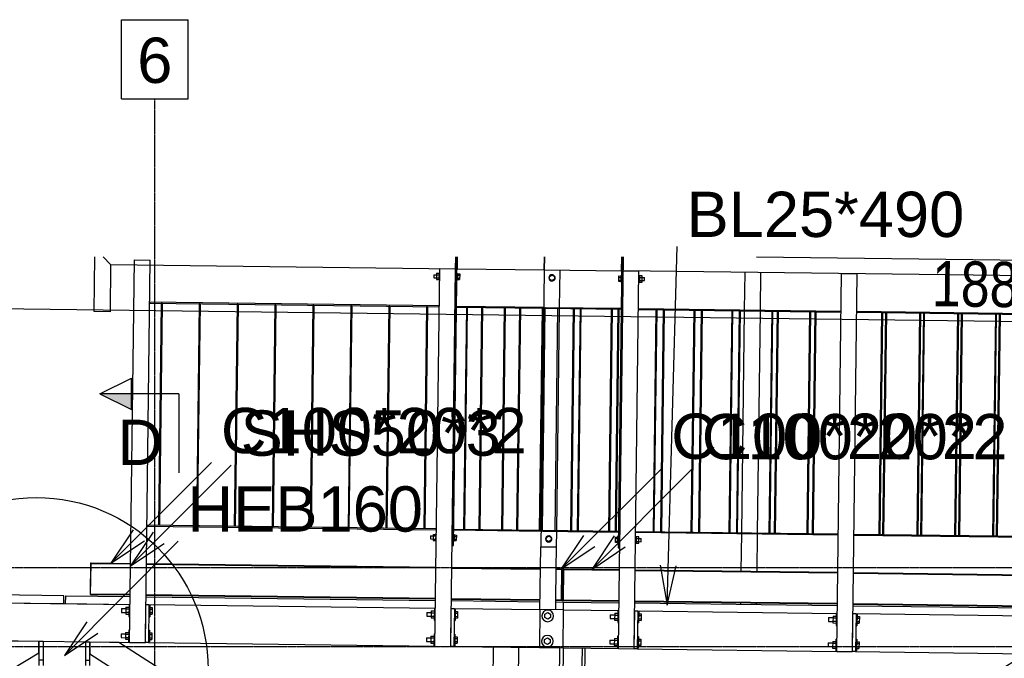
# Model space of a CAD drawing. Header units: millimetres. Extents: x -32861 to 254386, y 0 to 15445.
# Tile 16 of 67: x 115890 to 119007, y 9838 to 11858. Entities that reach past the tile are written whole.
import ezdxf

# ---------------------------------------------------------------- set-up
doc = ezdxf.new("R2010")
doc.units = ezdxf.units.MM
doc.linetypes.add('DXK_LINE_DOT3', pattern=[5.9187, 2.979, -0.9799, 0.9799, -0.9799])
doc.styles.add('Arial', font='ARIAL.TTF', dxfattribs={"height": 0.2})
doc.styles.add('Arial Narrow', font='ARIALN.TTF', dxfattribs={"height": 0.2})

# ---------------------------------------------------------------- blocks, each defined once
blk = doc.blocks.new('Part-19632 - 19489')
at = {"color": 7}
for p, q in [((116034.8, 10035.9), (116034.5, 10010.9)), ((116034.8, 10035.9), (116239.8, 10033.3)), ((116034.5, 10010.9), (116239.5, 10008.3)), ((116289.8, 10032.7), (117206.4, 10021)), ((116299.5, 10007.6), (117206.1, 9996)), ((117256.4, 10020.4), (117537.2, 10016.8)), ((117587.2, 10016.2), (117611.7, 10015.9)), ((117266.1, 9995.3), (117536.9, 9991.8))]:
    blk.add_line(p, q, dxfattribs=at)
blk = doc.blocks.new('Part-101355 - 19489')
at = {"color": 7}
for p, q in [((117849, 10944.5), (118490, 10936.3)), ((117849, 10941.5), (118489.9, 10933.3))]:
    blk.add_line(p, q, dxfattribs=at)
blk = doc.blocks.new('Part-104739 - 19489')
at = {"color": 7}
for p, q in [((117178.4, 10950), (117169.5, 10248)), ((117181.4, 10949.9), (117172.5, 10248)), ((117181.4, 10949.9), (117178.4, 10950)), ((117172.5, 10248), (117169.5, 10248))]:
    blk.add_line(p, q, dxfattribs=at)
blk = doc.blocks.new('Part-21036 - 19489')
at = {"color": 7}
for p, q in [((115857.3, 9892.2), (115695.5, 9794)), ((115950.6, 9891), (115857.3, 9892.2)), ((115950.8, 9855.3), (115950.6, 9891)), ((115737, 9725.6), (115950.8, 9855.3))]:
    blk.add_line(p, q, dxfattribs=at)
blk = doc.blocks.new('Part-104578 - 19489')
at = {"color": 7}
for p, q in [((117352.2, 10947.8), (117343.3, 10245.8)), ((117355.2, 10947.7), (117346.3, 10245.8)), ((117355.2, 10947.7), (117352.2, 10947.8)), ((117346.3, 10245.8), (117343.3, 10245.8))]:
    blk.add_line(p, q, dxfattribs=at)
blk = doc.blocks.new('Part-104689 - 19489')
at = {"color": 7}
for p, q in [((118858.6, 10928.6), (118849.7, 10226.7)), ((118861.6, 10928.6), (118852.6, 10226.6)), ((118861.6, 10928.6), (118858.6, 10928.6)), ((118852.6, 10226.6), (118849.7, 10226.7))]:
    blk.add_line(p, q, dxfattribs=at)
blk = doc.blocks.new('Part-104742 - 19489')
at = {"color": 7}
for p, q in [((116818.4, 10954.6), (116809.5, 10252.6)), ((116821.4, 10954.5), (116812.5, 10252.6)), ((116821.4, 10954.5), (116818.4, 10954.6)), ((116812.5, 10252.6), (116809.5, 10252.6))]:
    blk.add_line(p, q, dxfattribs=at)
blk = doc.blocks.new('Part-19671 - 19489')
at = {"color": 7}
for p, q in [((114433.2, 10056.3), (114432.9, 10031.3)), ((116030.1, 10036), (114433.2, 10056.3)), ((116029.8, 10011), (116030.1, 10036)), ((114432.9, 10031.3), (115639.5, 10016)), ((115674.5, 10015.5), (115675.5, 10015.5)), ((115695.5, 10015.3), (116029.8, 10011))]:
    blk.add_line(p, q, dxfattribs=at)
blk = doc.blocks.new('GridLine-21670 - 19489')
at = {"color": 6}
for p, q in [((116212.3, 11858.2), (116423.6, 11858.2)), ((116212.3, 11608.2), (116212.3, 11858.2)), ((116423.6, 11608.2), (116423.6, 11858.2)), ((116212.3, 11608.2), (116423.6, 11608.2))]:
    blk.add_line(p, q, dxfattribs=at)
at = {"color": 6, "linetype": 'DXK_LINE_DOT3'}
blk.add_line((116318, 400), (116318, 11608.2), dxfattribs=at)
at = {"color": 7, "style": 'Arial'}
blk.add_text('6', height=143.3, dxfattribs=at).set_placement((116262.3, 11658.2))
blk = doc.blocks.new('Part-21095 - 19489')
at = {"color": 7}
for p, q in [((119076.2, 9851.3), (117670.3, 9002.6)), ((119209.2, 9849.6), (119076.2, 9851.3)), ((119209.1, 9838), (119209.2, 9849.6)), ((117801.6, 8988.4), (119209.1, 9838)), ((117670.3, 9002.6), (117670.2, 8990.1))]:
    blk.add_line(p, q, dxfattribs=at)
blk = doc.blocks.new('Bolt-104591 - 19489')
at = {"color": 7}
for p, q in [((117557.3, 10219.9), (117564.8, 10224.2)), ((117564.8, 10224.2), (117572.3, 10219.7)), ((117557.2, 10211.3), (117557.3, 10219.9)), ((117564.6, 10206.8), (117557.2, 10211.3)), ((117572.2, 10211.1), (117564.6, 10206.8)), ((117572.3, 10219.7), (117572.2, 10211.1))]:
    blk.add_line(p, q, dxfattribs=at)
for start, end in [(89.2716, 269.2716), (269.2716, 89.2716)]:
    blk.add_arc((117564.7, 10215.5), 10, start, end, dxfattribs=at)
blk = doc.blocks.new('Part-53262 - 19489')
at = {"color": 7}
for p, q in [((117656.1, 10241.8), (117665, 10943.8)), ((117659.1, 10241.8), (117668, 10943.8))]:
    blk.add_line(p, q, dxfattribs=at)
blk = doc.blocks.new('Part-104767 - 19489')
at = {"color": 7}
for p, q in [((116114.9, 10039.9), (116116.1, 10137.9)), ((116116.1, 10137.9), (116116.2, 10139.9)), ((116116.1, 10137.9), (116241.1, 10136.3)), ((116116.2, 10139.9), (116241.1, 10138.3)), ((116291.1, 10137.7), (117207.8, 10126)), ((116291.1, 10135.7), (117207.7, 10124)), ((117257.7, 10123.4), (117538.5, 10119.8)), ((117257.8, 10125.4), (117538.5, 10121.8)), ((116114.9, 10041.9), (116239.9, 10040.3)), ((116114.9, 10039.9), (116239.9, 10038.3)), ((116289.9, 10039.7), (117206.5, 10028)), ((116289.9, 10037.7), (117206.5, 10026)), ((117256.5, 10027.4), (117537.3, 10023.8)), ((117256.5, 10025.4), (117537.3, 10021.8))]:
    blk.add_line(p, q, dxfattribs=at)
blk = doc.blocks.new('Part-104744 - 19489')
at = {"color": 7}
for p, q in [((116578.4, 10957.6), (116569.5, 10255.7)), ((116581.4, 10957.6), (116572.5, 10255.6)), ((116581.4, 10957.6), (116578.4, 10957.6)), ((116572.5, 10255.6), (116569.5, 10255.7))]:
    blk.add_line(p, q, dxfattribs=at)
blk = doc.blocks.new('Part-53253 - 19489')
at = {"color": 7}
for p, q in [((118742.7, 10228), (118751.7, 10930)), ((118745.7, 10228), (118754.7, 10929.9))]:
    blk.add_line(p, q, dxfattribs=at)
blk = doc.blocks.new('Bolt-104614 - 19489')
at = {"color": 7}
for p, q in [((117552.6, 9966.9), (117552.7, 9977.3)), ((117552.7, 9977.3), (117561.7, 9982.4)), ((117561.7, 9982.4), (117570.7, 9977.1)), ((117570.7, 9977.1), (117570.6, 9966.7)), ((117561.5, 9961.6), (117552.6, 9966.9)), ((117570.6, 9966.7), (117561.5, 9961.6)), ((117551.6, 9886.9), (117551.7, 9897.3)), ((117560.5, 9881.6), (117551.6, 9886.9)), ((117551.7, 9897.3), (117560.8, 9902.4)), ((117569.6, 9886.7), (117560.5, 9881.6)), ((117560.8, 9902.4), (117569.7, 9897.1)), ((117569.7, 9897.1), (117569.6, 9886.7))]:
    blk.add_line(p, q, dxfattribs=at)
for centre, start, end in [((117561.6, 9972), 89.3002, 269.3002), ((117561.6, 9972), 269.3002, 89.3002), ((117560.6, 9892), 89.3002, 269.3002), ((117560.6, 9892), 269.3002, 89.3002)]:
    blk.add_arc(centre, 18.5, start, end, dxfattribs=at)
blk = doc.blocks.new('Part-53153 - 19489')
at = {"color": 7}
for p, q in [((118184.9, 10940.2), (118186.4, 11058.7)), ((118234.9, 10939.5), (118236.4, 11058)), ((118175.9, 10235.2), (118184.9, 10937.2)), ((118225.9, 10234.6), (118234.8, 10936.5)), ((118174.4, 10113.7), (118175.9, 10232.2)), ((118224.4, 10113.1), (118225.9, 10231.6)), ((118173, 10008.8), (118173.1, 10013.8)), ((118223, 10008.1), (118223.1, 10013.1))]:
    blk.add_line(p, q, dxfattribs=at)
blk = doc.blocks.new('Part-104676 - 19489')
at = {"color": 7}
for p, q in [((117800.5, 11063.6), (117801.1, 11108.2)), ((118222.5, 11108.2), (119926, 11086.6)), ((119926, 11086.6), (119925.4, 11036.6)), ((119925.4, 11036.6), (117800.5, 11063.6))]:
    blk.add_line(p, q, dxfattribs=at)
blk = doc.blocks.new('Part-101356 - 19489')
at = {"color": 7}
for p, q in [((117927.6, 10940.5), (117918.7, 10238.5)), ((117930.6, 10940.4), (117921.7, 10238.5)), ((117930.6, 10940.4), (117927.6, 10940.5)), ((117921.7, 10238.5), (117918.7, 10238.5))]:
    blk.add_line(p, q, dxfattribs=at)
blk = doc.blocks.new('Part-53769 - 19489')
at = {"color": 7}
for p, q in [((118526.3, 9859.3), (118527.8, 9979.2)), ((118527.8, 9979.2), (118537.8, 9979.1)), ((118537.8, 9979.1), (118536.3, 9859.1)), ((118536.3, 9859.1), (118526.3, 9859.3))]:
    blk.add_line(p, q, dxfattribs=at)
blk = doc.blocks.new('Part-21101 - 19489')
at = {"color": 7}
for p, q in [((116204.5, 9887.8), (116112.6, 9888.9)), ((116112.6, 9888.9), (116112.6, 9851.5)), ((117588.3, 9003.7), (116204.5, 9887.8)), ((116112.6, 9851.5), (117456.8, 8992.8)), ((117588.2, 8991.1), (117588.3, 9003.7))]:
    blk.add_line(p, q, dxfattribs=at)
blk = doc.blocks.new('Part-20259 - 19489')
at = {"color": 7}
for p, q in [((115695.5, 10015.3), (116239.5, 10008.3)), ((116299.5, 10007.6), (117206.1, 9996)), ((117266.1, 9995.3), (117536.9, 9991.8)), ((115694, 9895.3), (115951.6, 9892)), ((115964.6, 9891.8), (116098.6, 9890.1)), ((116111.6, 9890), (116238, 9888.3)), ((116298, 9887.6), (117204.6, 9876.1)), ((117264.6, 9875.3), (117535.4, 9871.9))]:
    blk.add_line(p, q, dxfattribs=at)
blk = doc.blocks.new('Part-20293 - 19489')
at = {"color": 7}
for p, q in [((115951.6, 9815.3), (115951.6, 9892)), ((115951.6, 9892), (115964.6, 9892)), ((115964.6, 9892), (115964.6, 9815.3)), ((116098.6, 9890.1), (116111.6, 9890)), ((116098.6, 9890.1), (116098.6, 9815.3)), ((116111.6, 9890), (116111.6, 9815.3)), ((115964.6, 9832), (115951.6, 9832)), ((116098.6, 9832), (116111.6, 9832))]:
    blk.add_line(p, q, dxfattribs=at)
blk = doc.blocks.new('Part-53617 - 19489')
at = {"color": 7}
blk.add_line((117610.4, 9870.9), (117611.9, 9990.9), dxfattribs=at)
blk = doc.blocks.new('GridLine-21671 - 19489')
at = {"color": 6, "linetype": 'DXK_LINE_DOT3'}
blk.add_line((107475.6, 10125), (131043.5, 10125), dxfattribs=at)
blk = doc.blocks.new('Part-104680 - 19489')
at = {"color": 7}
for p, q in [((117762.7, 10942.5), (117753.7, 10240.6)), ((117765.7, 10942.5), (117756.7, 10240.6)), ((117765.7, 10942.5), (117762.7, 10942.5)), ((117756.7, 10240.6), (117753.7, 10240.6))]:
    blk.add_line(p, q, dxfattribs=at)
blk = doc.blocks.new('Part-20444 - 19489')
at = {"color": 7}
for p, q in [((117589.8, 9037.5), (117600.4, 9871)), ((117669.2, 8990.1), (117680.4, 9870))]:
    blk.add_line(p, q, dxfattribs=at)
blk = doc.blocks.new('Part-53252 - 19489')
at = {"color": 7}
for p, q in [((118862.7, 10226.5), (118871.6, 10928.4)), ((118865.7, 10226.5), (118874.6, 10928.4))]:
    blk.add_line(p, q, dxfattribs=at)
blk = doc.blocks.new('Part-53261 - 19489')
at = {"color": 7}
for p, q in [((117776.1, 10240.3), (117785, 10942.3)), ((117779.1, 10240.3), (117788, 10942.2))]:
    blk.add_line(p, q, dxfattribs=at)
blk = doc.blocks.new('Part-104690 - 19489')
at = {"color": 7}
for p, q in [((118978.6, 10927.1), (118969.6, 10225.1)), ((118981.6, 10927.1), (118972.6, 10225.1)), ((118981.6, 10927.1), (118978.6, 10927.1)), ((118972.6, 10225.1), (118969.6, 10225.1))]:
    blk.add_line(p, q, dxfattribs=at)
blk = doc.blocks.new('Part-104580 - 19489')
at = {"color": 7}
for p, q in [((117275.3, 11108.2), (117274.8, 11070.3)), ((117274.8, 11070.3), (117550.6, 11066.8))]:
    blk.add_line(p, q, dxfattribs=at)
blk = doc.blocks.new('Part-53254 - 19489')
at = {"color": 7}
for p, q in [((118622.7, 10229.6), (118631.7, 10931.5)), ((118625.7, 10229.5), (118634.7, 10931.5))]:
    blk.add_line(p, q, dxfattribs=at)
blk = doc.blocks.new('Part-104594 - 19489')
at = {"color": 7}
for p, q in [((117254.6, 9875.4), (117256.1, 9995.4)), ((117256.1, 9995.4), (117266.1, 9995.3)), ((117266.1, 9995.3), (117264.6, 9875.3)), ((117264.6, 9875.3), (117254.6, 9875.4))]:
    blk.add_line(p, q, dxfattribs=at)
blk = doc.blocks.new('GridLine-21668 - 19489')
at = {"color": 6, "linetype": 'DXK_LINE_DOT3'}
blk.add_line((107475.6, 9875), (131044, 9875), dxfattribs=at)
blk = doc.blocks.new('Part-53251 - 19489')
at = {"color": 7}
for p, q in [((118982.7, 10225), (118991.6, 10926.9)), ((118985.7, 10224.9), (118994.6, 10926.9))]:
    blk.add_line(p, q, dxfattribs=at)
blk = doc.blocks.new('Part-53256 - 19489')
at = {"color": 7}
for p, q in [((118382.8, 10232.6), (118391.7, 10934.6)), ((118385.8, 10232.6), (118394.7, 10934.5))]:
    blk.add_line(p, q, dxfattribs=at)
blk = doc.blocks.new('Part-53257 - 19489')
at = {"color": 7}
for p, q in [((118262.8, 10234.1), (118271.7, 10936.1)), ((118265.8, 10234.1), (118274.7, 10936))]:
    blk.add_line(p, q, dxfattribs=at)
blk = doc.blocks.new('Part-53258 - 19489')
at = {"color": 7}
for p, q in [((118136.1, 10235.7), (118145, 10937.7)), ((118139.1, 10235.7), (118148, 10937.6))]:
    blk.add_line(p, q, dxfattribs=at)
blk = doc.blocks.new('Part-53259 - 19489')
at = {"color": 7}
for p, q in [((118016.1, 10237.3), (118025, 10939.2)), ((118019.1, 10237.2), (118028, 10939.2))]:
    blk.add_line(p, q, dxfattribs=at)
blk = doc.blocks.new('Part-53260 - 19489')
at = {"color": 7}
for p, q in [((117896.1, 10238.8), (117905, 10940.7)), ((117899.1, 10238.8), (117908, 10940.7))]:
    blk.add_line(p, q, dxfattribs=at)
blk = doc.blocks.new('Part-53263 - 19489')
at = {"color": 7}
for p, q in [((117536.1, 10243.4), (117545.1, 10945.3)), ((117539.1, 10243.3), (117548.1, 10945.3))]:
    blk.add_line(p, q, dxfattribs=at)
blk = doc.blocks.new('Part-53264 - 19489')
at = {"color": 7}
for p, q in [((117416.1, 10244.9), (117425.1, 10946.8)), ((117419.1, 10244.9), (117428.1, 10946.8))]:
    blk.add_line(p, q, dxfattribs=at)
blk = doc.blocks.new('Part-53265 - 19489')
at = {"color": 7}
for p, q in [((117296.2, 10246.4), (117305.1, 10948.4)), ((117299.2, 10246.4), (117308.1, 10948.3))]:
    blk.add_line(p, q, dxfattribs=at)
blk = doc.blocks.new('Part-104738 - 19489')
at = {"color": 7}
for p, q in [((117208.8, 10247.5), (116293.2, 10259.2)), ((116293.2, 10259.2), (116293.2, 10256.2)), ((116293.2, 10256.2), (117208.8, 10244.5)), ((117208.8, 10244.5), (117208.8, 10247.5))]:
    blk.add_line(p, q, dxfattribs=at)
blk = doc.blocks.new('Part-101357 - 19489')
at = {"color": 7}
for p, q in [((118047.6, 10938.9), (118038.7, 10237)), ((118050.6, 10938.9), (118041.7, 10236.9)), ((118050.6, 10938.9), (118047.6, 10938.9)), ((118041.7, 10236.9), (118038.7, 10237))]:
    blk.add_line(p, q, dxfattribs=at)
blk = doc.blocks.new('Part-53697 - 19489')
at = {"color": 7}
for p, q in [((116114.7, 10039.9), (116115.9, 10139.9)), ((116115.9, 10139.9), (116116.2, 10139.9)), ((117608.5, 10120.9), (117613, 10120.9)), ((116114.7, 10039.9), (116114.9, 10039.9)), ((117607.3, 10020.9), (117611.8, 10020.9))]:
    blk.add_line(p, q, dxfattribs=at)
blk = doc.blocks.new('Part-53701 - 19489')
at = {"color": 7}
for p, q in [((117610.4, 9870.9), (117611.9, 9990.9)), ((117611.9, 9990.9), (117786.9, 9988.7)), ((117846.9, 9987.9), (118477.8, 9979.9)), ((118537.8, 9979.1), (119168.8, 9971.1)), ((119228.8, 9970.3), (119861.7, 9962.3)), ((119921.7, 9961.5), (120086.7, 9959.4)), ((120085.2, 9839.4), (120086.7, 9959.4)), ((117610.4, 9870.9), (117785.3, 9868.7)), ((117845.3, 9867.9), (118476.3, 9859.9)), ((118536.3, 9859.1), (119167.2, 9851.1)), ((119227.2, 9850.3), (119860.2, 9842.3)), ((119920.2, 9841.5), (120085.2, 9839.4))]:
    blk.add_line(p, q, dxfattribs=at)
blk = doc.blocks.new('Part-53707 - 19489')
at = {"color": 7}
for p, q in [((117610.4, 9870.9), (117597.8, 8881)), ((117610.4, 9870.9), (117670.4, 9870.1)), ((117670.4, 9870.1), (117657.8, 8880.2)), ((117597.8, 8881), (117657.8, 8880.2))]:
    blk.add_line(p, q, dxfattribs=at)
blk = doc.blocks.new('Part-53735 - 19489')
at = {"color": 7}
for p, q in [((117387.6, 9653.7), (117390.4, 9873.7)), ((117467.6, 9652.7), (117470.4, 9872.7)), ((117387.6, 9653.7), (117467.6, 9652.7))]:
    blk.add_line(p, q, dxfattribs=at)
blk = doc.blocks.new('Part-53745 - 19489')
at = {"color": 7}
for p, q in [((117611.4, 9990.9), (117611.7, 10015.9)), ((117611.7, 10015.9), (117787.2, 10013.7)), ((117837.2, 10013), (118478.1, 10004.9)), ((117611.4, 9990.9), (117786.9, 9988.7)), ((117846.9, 9987.9), (118477.8, 9979.9)), ((118528.1, 10004.2), (119169.1, 9996.1)), ((118537.8, 9979.1), (119168.8, 9971.1)), ((119219.1, 9995.5), (119249.6, 9995.1)), ((119249.3, 9970.1), (119249.6, 9995.1)), ((119228.8, 9970.3), (119249.3, 9970.1))]:
    blk.add_line(p, q, dxfattribs=at)
blk = doc.blocks.new('Part-53760 - 19489')
at = {"color": 7}
for p, q in [((118476.3, 9859.9), (118491.5, 11054.8)), ((118491.5, 11054.8), (118541.5, 11054.2)), ((118526.3, 9859.3), (118541.5, 11054.2)), ((118476.3, 9859.9), (118526.3, 9859.3))]:
    blk.add_line(p, q, dxfattribs=at)
blk = doc.blocks.new('Bolt-53770 - 19489')
at = {"color": 7}
for p, q in [((118474.8, 9978.9), (118474.3, 9941.9)), ((118474.8, 9978.9), (118477.8, 9978.9)), ((118537.8, 9978.1), (118540.8, 9978.1)), ((118540.8, 9978.1), (118540.3, 9941.1)), ((118450.6, 9965.9), (118450.5, 9954.7)), ((118450.5, 9954.7), (118464.5, 9954.5)), ((118450.6, 9966.7), (118450.6, 9965.9)), ((118450.6, 9966.7), (118464.6, 9966.5)), ((118464.7, 9971.5), (118464.4, 9949.6)), ((118464.4, 9949.6), (118474.4, 9949.4)), ((118464.5, 9955.1), (118474.5, 9954.9)), ((118464.6, 9966), (118474.6, 9965.9)), ((118464.7, 9971.5), (118474.7, 9971.4)), ((118540.4, 9949.2), (118547.9, 9949.1)), ((118540.5, 9954.4), (118548, 9954.3)), ((118540.6, 9964.8), (118548.1, 9964.7)), ((118540.7, 9970), (118548.2, 9969.9)), ((118548.2, 9969.9), (118547.9, 9949.1)), ((118474.3, 9941.9), (118477.3, 9941.9)), ((118537.3, 9941.1), (118540.3, 9941.1)), ((118449.6, 9885.9), (118449.5, 9874.7)), ((118449.6, 9886.7), (118449.6, 9885.9)), ((118449.6, 9886.7), (118463.6, 9886.6)), ((118463.7, 9891.5), (118463.4, 9869.6)), ((118463.6, 9886), (118473.6, 9885.9)), ((118463.7, 9891.5), (118473.7, 9891.4)), ((118473.8, 9898.9), (118473.3, 9861.9)), ((118473.8, 9898.9), (118476.8, 9898.9)), ((118536.8, 9898.1), (118539.8, 9898.1)), ((118539.8, 9898.1), (118539.3, 9861.1)), ((118539.6, 9884.8), (118547.1, 9884.7)), ((118539.7, 9890), (118547.2, 9889.9)), ((118547.2, 9889.9), (118546.9, 9869.1)), ((118449.5, 9874.7), (118463.5, 9874.6)), ((118463.4, 9869.6), (118473.4, 9869.5)), ((118463.5, 9875.1), (118473.5, 9874.9)), ((118473.3, 9861.9), (118476.3, 9861.9)), ((118536.3, 9861.1), (118539.3, 9861.1)), ((118539.4, 9869.2), (118546.9, 9869.1)), ((118539.5, 9874.4), (118547, 9874.3))]:
    blk.add_line(p, q, dxfattribs=at)
blk = doc.blocks.new('Part-104576 - 19489')
at = {"color": 7}
for p, q in [((117264.3, 10246.8), (117540.1, 10243.3)), ((117264.3, 10243.8), (117540.1, 10240.3))]:
    blk.add_line(p, q, dxfattribs=at)
blk = doc.blocks.new('Part-104743 - 19489')
at = {"color": 7}
for p, q in [((116698.4, 10956.1), (116689.5, 10254.1)), ((116701.4, 10956), (116692.5, 10254.1)), ((116701.4, 10956), (116698.4, 10956.1)), ((116692.5, 10254.1), (116689.5, 10254.1))]:
    blk.add_line(p, q, dxfattribs=at)
blk = doc.blocks.new('Part-101350 - 19489')
at = {"color": 7}
for p, q in [((118167.6, 10937.4), (118158.7, 10235.5)), ((118170.6, 10937.4), (118161.7, 10235.4)), ((118170.6, 10937.4), (118167.6, 10937.4)), ((118161.7, 10235.4), (118158.7, 10235.5))]:
    blk.add_line(p, q, dxfattribs=at)
blk = doc.blocks.new('Part-101351 - 19489')
at = {"color": 7}
for p, q in [((118287.6, 10935.9), (118278.7, 10233.9)), ((118290.6, 10935.8), (118281.7, 10233.9)), ((118290.6, 10935.8), (118287.6, 10935.9)), ((118281.7, 10233.9), (118278.7, 10233.9))]:
    blk.add_line(p, q, dxfattribs=at)
blk = doc.blocks.new('Bolt-104585 - 19489')
at = {"color": 7}
for p, q in [((117191, 10224.6), (117190.9, 10215.3)), ((117191, 10225.3), (117191, 10224.6)), ((117191, 10225.3), (117199, 10225.2)), ((117199.1, 10230), (117198.8, 10210.3)), ((117199, 10225.1), (117207, 10225)), ((117199.1, 10230), (117207.1, 10229.9)), ((117207.1, 10230.1), (117206.8, 10210.1)), ((117207.1, 10230.1), (117209.1, 10230)), ((117264.1, 10229.3), (117266.1, 10229.3)), ((117266.1, 10229.3), (117265.8, 10209.3)), ((117266, 10223.6), (117272.4, 10223.6)), ((117266.1, 10228), (117272.5, 10227.9)), ((117272.5, 10227.9), (117272.2, 10210.6)), ((117190.9, 10215.3), (117198.9, 10215.2)), ((117198.8, 10210.3), (117206.8, 10210.2)), ((117198.9, 10215.2), (117206.9, 10215.1)), ((117206.8, 10210.1), (117208.8, 10210)), ((117263.8, 10209.3), (117265.8, 10209.3)), ((117265.8, 10210.6), (117272.2, 10210.6)), ((117265.9, 10215), (117272.3, 10214.9))]:
    blk.add_line(p, q, dxfattribs=at)
blk = doc.blocks.new('Part-101352 - 19489')
at = {"color": 7}
for p, q in [((118407.6, 10934.3), (118398.7, 10232.4)), ((118410.6, 10934.3), (118401.7, 10232.4)), ((118410.6, 10934.3), (118407.6, 10934.3)), ((118401.7, 10232.4), (118398.7, 10232.4))]:
    blk.add_line(p, q, dxfattribs=at)
blk = doc.blocks.new('Part-101358 - 19489')
at = {"color": 7}
for p, q in [((117840, 10236.5), (118481, 10228.4)), ((117840.1, 10239.5), (118481, 10231.4))]:
    blk.add_line(p, q, dxfattribs=at)
blk = doc.blocks.new('Part-104544 - 19489')
at = {"color": 7}
for p, q in [((117611.8, 10020.9), (117613, 10118.9)), ((117613, 10118.9), (117613, 10120.9)), ((117613, 10120.9), (117788.5, 10118.7)), ((117613, 10118.9), (117788.5, 10116.7)), ((117838.5, 10118), (118479.5, 10109.9)), ((117838.5, 10116), (118479.4, 10107.9)), ((118529.4, 10107.2), (119170.4, 10099.1)), ((118529.5, 10109.2), (119170.4, 10101.1)), ((119220.4, 10100.4), (119863.4, 10092.3)), ((119220.4, 10098.4), (119863.3, 10090.3)), ((119913.3, 10089.6), (120088.3, 10087.4)), ((119913.4, 10091.6), (120088.3, 10089.4)), ((120088.3, 10087.4), (120087.1, 9989.4)), ((120088.3, 10089.4), (120088.3, 10087.4)), ((117611.8, 10022.9), (117787.3, 10020.7)), ((117611.8, 10020.9), (117787.3, 10018.7)), ((117837.2, 10018), (118478.2, 10009.9)), ((117837.3, 10020), (118478.2, 10011.9)), ((118528.2, 10011.2), (119169.2, 10003.1)), ((118528.2, 10009.2), (119169.1, 10001.1)), ((119219.1, 10000.5), (119862.1, 9992.3)), ((119219.2, 10002.5), (119862.1, 9994.3)), ((119912.1, 9993.6), (120087.1, 9991.4)), ((119912.1, 9991.6), (120087.1, 9989.4))]:
    blk.add_line(p, q, dxfattribs=at)
blk = doc.blocks.new('Part-104547 - 19489')
at = {"color": 7}
for p, q in [((117588.5, 10119.2), (117588.5, 10121.2)), ((117588.5, 10121.2), (117608.5, 10120.9)), ((117606.5, 10119), (117588.5, 10119.2)), ((117605.3, 10023), (117606.5, 10119)), ((117608.5, 10120.9), (117607.3, 10020.9)), ((117587.3, 10021.2), (117587.3, 10023.2)), ((117587.3, 10023.2), (117605.3, 10023)), ((117607.3, 10020.9), (117587.3, 10021.2))]:
    blk.add_line(p, q, dxfattribs=at)
blk = doc.blocks.new('Part-104548 - 19489')
at = {"color": 7}
for p, q in [((117204.6, 9876.1), (117219.8, 11071)), ((117219.8, 11071), (117269.8, 11070.3)), ((117254.6, 9875.4), (117269.8, 11070.3)), ((117204.6, 9876.1), (117254.6, 9875.4))]:
    blk.add_line(p, q, dxfattribs=at)
blk = doc.blocks.new('Part-104549 - 19489')
at = {"color": 7}
for p, q in [((117270.3, 11108.2), (117258.6, 10194.4)), ((117263.6, 10194.3), (117275.3, 11108.2)), ((117258.6, 10194.4), (117263.6, 10194.3))]:
    blk.add_line(p, q, dxfattribs=at)
blk = doc.blocks.new('Part-104550 - 19489')
at = {"color": 7}
for p, q in [((117785.3, 9868.7), (117800.5, 11063.6)), ((117800.5, 11063.6), (117850.5, 11062.9)), ((117835.3, 9868), (117850.5, 11062.9)), ((117785.3, 9868.7), (117835.3, 9868))]:
    blk.add_line(p, q, dxfattribs=at)
blk = doc.blocks.new('Part-104551 - 19489')
at = {"color": 7}
for p, q in [((117545.1, 10243.3), (117545.1, 10240.3)), ((117545.1, 10243.3), (117785.1, 10240.2)), ((117545.1, 10240.3), (117785, 10237.2))]:
    blk.add_line(p, q, dxfattribs=at)
blk = doc.blocks.new('Part-104552 - 19489')
at = {"color": 7}
for p, q in [((117536.9, 9991.8), (117539.4, 10190.8)), ((117588.5, 10121.2), (117589.4, 10190.2)), ((117587.3, 10023.2), (117588.5, 10119.2)), ((117586.9, 9991.2), (117587.3, 10021.2))]:
    blk.add_line(p, q, dxfattribs=at)
blk = doc.blocks.new('Part-104554 - 19489')
at = {"color": 7}
blk.add_line((117550.6, 11066.8), (117551.1, 11108.2), dxfattribs=at)
blk = doc.blocks.new('Part-104555 - 19489')
at = {"color": 7}
blk.add_line((117545.1, 10240.3), (117545.1, 10243.3), dxfattribs=at)
blk = doc.blocks.new('Part-104566 - 19489')
at = {"color": 7}
for p, q in [((117554.1, 10948.2), (117554, 10945.2)), ((117554, 10945.2), (117794, 10942.2)), ((117554.1, 10948.2), (117794, 10945.1))]:
    blk.add_line(p, q, dxfattribs=at)
blk = doc.blocks.new('Part-104567 - 19489')
at = {"color": 7}
for p, q in [((117551.1, 11108.2), (117550.6, 11066.8)), ((117795.5, 11063.6), (117796.1, 11108.2)), ((117550.6, 11066.8), (117795.5, 11063.6))]:
    blk.add_line(p, q, dxfattribs=at)
blk = doc.blocks.new('Part-104569 - 19489')
at = {"color": 7}
blk.add_line((117554, 10945.2), (117554.1, 10948.2), dxfattribs=at)
blk = doc.blocks.new('Part-104572 - 19489')
at = {"color": 7}
for p, q in [((117545.1, 10243.3), (117554, 10945.2)), ((117585.1, 10242.7), (117594, 10944.7))]:
    blk.add_line(p, q, dxfattribs=at)
blk = doc.blocks.new('Part-104577 - 19489')
at = {"color": 7}
for p, q in [((117472.2, 10946.2), (117463.2, 10244.3)), ((117475.2, 10946.2), (117466.2, 10244.3)), ((117475.2, 10946.2), (117472.2, 10946.2)), ((117466.2, 10244.3), (117463.2, 10244.3))]:
    blk.add_line(p, q, dxfattribs=at)
blk = doc.blocks.new('Part-104579 - 19489')
at = {"color": 7}
for p, q in [((117273.2, 10948.8), (117549, 10945.3)), ((117273.3, 10951.8), (117549.1, 10948.3))]:
    blk.add_line(p, q, dxfattribs=at)
blk = doc.blocks.new('Part-104583 - 19489')
at = {"color": 7}
for p, q in [((117796.1, 11108.2), (117784.4, 10187.7)), ((117789.4, 10187.6), (117801.1, 11108.2)), ((117784.4, 10187.7), (117789.4, 10187.6))]:
    blk.add_line(p, q, dxfattribs=at)
blk = doc.blocks.new('Part-104584 - 19489')
at = {"color": 7}
for p, q in [((117550.6, 11066.8), (117539.4, 10190.8)), ((117599, 10947.6), (117600.6, 11066.1)), ((117590.1, 10242.7), (117599, 10944.6)), ((117589.4, 10190.2), (117590, 10239.7)), ((117539.4, 10190.8), (117589.4, 10190.2))]:
    blk.add_line(p, q, dxfattribs=at)
blk = doc.blocks.new('Bolt-104586 - 19489')
at = {"color": 7}
for p, q in [((117201.5, 11050.5), (117201.4, 11041.2)), ((117201.4, 11041.2), (117209.4, 11041.1)), ((117201.5, 11051.2), (117201.5, 11050.5)), ((117201.5, 11051.2), (117209.5, 11051.1)), ((117209.6, 11055.9), (117209.3, 11036.3)), ((117209.3, 11036.3), (117217.3, 11036.2)), ((117209.4, 11041.2), (117217.4, 11041.1)), ((117209.5, 11051), (117217.5, 11050.9)), ((117209.6, 11055.9), (117217.6, 11055.8)), ((117217.6, 11056), (117217.3, 11036)), ((117217.3, 11036), (117219.3, 11036)), ((117217.6, 11056), (117219.6, 11056)), ((117274.3, 11035.3), (117276.3, 11035.2)), ((117274.6, 11055.3), (117276.6, 11055.2)), ((117276.6, 11055.2), (117276.3, 11035.2)), ((117276.3, 11036.6), (117282.7, 11036.5)), ((117276.4, 11040.9), (117282.8, 11040.8)), ((117276.5, 11049.6), (117282.9, 11049.5)), ((117276.6, 11053.9), (117283, 11053.8)), ((117283, 11053.8), (117282.7, 11036.5))]:
    blk.add_line(p, q, dxfattribs=at)
blk = doc.blocks.new('Bolt-104589 - 19489')
at = {"color": 7}
for p, q in [((117782.8, 10222.7), (117782.6, 10202.7)), ((117782.8, 10222.7), (117784.8, 10222.7)), ((117776.2, 10204.2), (117776.4, 10221.5)), ((117782.6, 10204.1), (117776.2, 10204.2)), ((117776.3, 10208.5), (117782.7, 10208.4)), ((117776.4, 10221.5), (117782.8, 10221.4)), ((117776.4, 10217.1), (117782.8, 10217.1)), ((117782.6, 10202.7), (117784.6, 10202.7)), ((117839.6, 10202), (117841.6, 10202)), ((117839.8, 10222), (117841.8, 10222)), ((117841.8, 10222), (117841.6, 10202)), ((117841.6, 10202.2), (117849.6, 10202.1)), ((117841.7, 10207.1), (117849.7, 10207)), ((117849.8, 10221.7), (117841.8, 10221.8)), ((117841.8, 10216.9), (117849.8, 10216.8)), ((117849.6, 10202.1), (117849.8, 10221.7)), ((117849.7, 10206.9), (117857.7, 10206.8)), ((117849.8, 10216.9), (117857.8, 10216.8)), ((117857.7, 10207.5), (117857.8, 10216.8)), ((117857.7, 10206.8), (117857.7, 10207.5))]:
    blk.add_line(p, q, dxfattribs=at)
blk = doc.blocks.new('Bolt-104590 - 19489')
at = {"color": 7}
for p, q in [((117786.7, 11030.1), (117786.9, 11047.4)), ((117786.8, 11034.4), (117793.2, 11034.3)), ((117786.9, 11047.4), (117793.3, 11047.3)), ((117786.9, 11043.1), (117793.3, 11043)), ((117793.3, 11048.7), (117793.1, 11028.7)), ((117793.3, 11048.7), (117795.3, 11048.6)), ((117850.3, 11047.9), (117852.3, 11047.9)), ((117852.3, 11047.9), (117852.1, 11027.9)), ((117852.2, 11033), (117860.2, 11032.9)), ((117860.3, 11047.6), (117852.3, 11047.7)), ((117852.3, 11042.8), (117860.3, 11042.7)), ((117860.1, 11028), (117860.3, 11047.6)), ((117860.3, 11042.8), (117868.3, 11042.7)), ((117868.2, 11033.4), (117868.3, 11042.7)), ((117868.2, 11032.7), (117868.2, 11033.4)), ((117793.1, 11030), (117786.7, 11030.1)), ((117793.1, 11028.7), (117795.1, 11028.6)), ((117850.1, 11027.9), (117852.1, 11027.9)), ((117852.1, 11028.1), (117860.1, 11028)), ((117860.2, 11032.8), (117868.2, 11032.7))]:
    blk.add_line(p, q, dxfattribs=at)
blk = doc.blocks.new('Bolt-104592 - 19489')
at = {"color": 7}
for p, q in [((117567.7, 11037.2), (117567.8, 11045.9)), ((117575.1, 11032.8), (117567.7, 11037.2)), ((117567.8, 11045.9), (117575.3, 11050.1)), ((117582.7, 11037), (117575.1, 11032.8)), ((117575.3, 11050.1), (117582.8, 11045.7)), ((117582.8, 11045.7), (117582.7, 11037))]:
    blk.add_line(p, q, dxfattribs=at)
for start, end in [(89.2716, 269.2716), (269.2716, 89.2716)]:
    blk.add_arc((117575.2, 11041.4), 10, start, end, dxfattribs=at)
blk = doc.blocks.new('Bolt-104595 - 19489')
at = {"color": 7}
for p, q in [((117178.9, 9982.1), (117178.8, 9970.9)), ((117178.9, 9982.9), (117178.9, 9982.1)), ((117178.9, 9982.9), (117192.9, 9982.7)), ((117193, 9987.7), (117192.7, 9965.7)), ((117192.9, 9982.2), (117202.9, 9982.1)), ((117193, 9987.7), (117203, 9987.6)), ((117203.1, 9995.1), (117202.6, 9958.1)), ((117203.1, 9995.1), (117206.1, 9995)), ((117266.1, 9994.3), (117269.1, 9994.2)), ((117269.1, 9994.2), (117268.6, 9957.2)), ((117268.9, 9980.9), (117276.4, 9980.8)), ((117269, 9986.1), (117276.5, 9986)), ((117276.5, 9986), (117276.2, 9965.3)), ((117178.8, 9970.9), (117192.8, 9970.7)), ((117192.7, 9965.7), (117202.7, 9965.6)), ((117192.8, 9971.2), (117202.8, 9971.1)), ((117202.6, 9958.1), (117205.6, 9958.1)), ((117265.6, 9957.3), (117268.6, 9957.2)), ((117268.7, 9965.4), (117276.2, 9965.3)), ((117268.8, 9970.5), (117276.3, 9970.5)), ((117202.1, 9915.1), (117201.6, 9878.1)), ((117202.1, 9915.1), (117205.1, 9915.1)), ((117265.1, 9914.3), (117268.1, 9914.3)), ((117268.1, 9914.3), (117267.6, 9877.3)), ((117177.9, 9902.1), (117177.8, 9890.9)), ((117177.8, 9890.9), (117191.8, 9890.7)), ((117177.9, 9902.9), (117177.9, 9902.1)), ((117177.9, 9902.9), (117191.9, 9902.7)), ((117192, 9907.7), (117191.7, 9885.8)), ((117191.7, 9885.8), (117201.7, 9885.6)), ((117191.8, 9891.2), (117201.8, 9891.1)), ((117191.9, 9902.2), (117201.9, 9902.1)), ((117192, 9907.7), (117202, 9907.6)), ((117267.7, 9885.4), (117275.2, 9885.3)), ((117267.8, 9890.6), (117275.3, 9890.5)), ((117267.9, 9900.9), (117275.4, 9900.9)), ((117268, 9906.1), (117275.5, 9906.1)), ((117275.5, 9906.1), (117275.2, 9885.3)), ((117201.6, 9878.1), (117204.6, 9878.1)), ((117264.6, 9877.3), (117267.6, 9877.3))]:
    blk.add_line(p, q, dxfattribs=at)
blk = doc.blocks.new('Part-104603 - 19489')
at = {"color": 7}
for p, q in [((117835.3, 9868), (117836.9, 9988)), ((117836.9, 9988), (117846.9, 9987.9)), ((117846.9, 9987.9), (117845.3, 9867.9)), ((117845.3, 9867.9), (117835.3, 9868))]:
    blk.add_line(p, q, dxfattribs=at)
blk = doc.blocks.new('Bolt-104604 - 19489')
at = {"color": 7}
for p, q in [((117759.7, 9974.7), (117759.5, 9963.5)), ((117759.7, 9975.5), (117759.7, 9974.7)), ((117759.7, 9975.5), (117773.7, 9975.3)), ((117773.8, 9980.3), (117773.5, 9958.4)), ((117773.7, 9974.8), (117783.7, 9974.7)), ((117773.8, 9980.3), (117783.8, 9980.2)), ((117783.9, 9987.7), (117783.4, 9950.7)), ((117783.9, 9987.7), (117786.9, 9987.7)), ((117846.9, 9986.9), (117849.9, 9986.9)), ((117849.9, 9986.9), (117849.4, 9949.9)), ((117849.7, 9973.6), (117857.2, 9973.5)), ((117849.8, 9978.8), (117857.3, 9978.7)), ((117857.3, 9978.7), (117857, 9957.9)), ((117759.5, 9963.5), (117773.5, 9963.3)), ((117773.5, 9958.4), (117783.5, 9958.2)), ((117773.6, 9963.8), (117783.6, 9963.7)), ((117783.4, 9950.7), (117786.4, 9950.7)), ((117846.4, 9949.9), (117849.4, 9949.9)), ((117849.5, 9958), (117857, 9957.9)), ((117849.6, 9963.2), (117857.1, 9963.1)), ((117758.7, 9894.7), (117758.5, 9883.5)), ((117758.5, 9883.5), (117772.5, 9883.3)), ((117758.7, 9895.5), (117758.7, 9894.7)), ((117758.7, 9895.5), (117772.7, 9895.3)), ((117772.7, 9900.3), (117772.5, 9878.4)), ((117772.5, 9883.8), (117782.5, 9883.7)), ((117772.7, 9900.3), (117782.7, 9900.2)), ((117772.7, 9894.8), (117782.7, 9894.7)), ((117782.8, 9907.7), (117782.4, 9870.7)), ((117782.8, 9907.7), (117785.8, 9907.7)), ((117845.8, 9906.9), (117848.8, 9906.9)), ((117848.8, 9906.9), (117848.4, 9869.9)), ((117848.5, 9883.2), (117856, 9883.1)), ((117848.7, 9898.8), (117856.2, 9898.7)), ((117848.7, 9893.6), (117856.2, 9893.5)), ((117856.2, 9898.7), (117856, 9877.9)), ((117772.5, 9878.4), (117782.5, 9878.2)), ((117782.4, 9870.7), (117785.4, 9870.7)), ((117845.4, 9869.9), (117848.4, 9869.9)), ((117848.5, 9878), (117856, 9877.9))]:
    blk.add_line(p, q, dxfattribs=at)
blk = doc.blocks.new('Part-104613 - 19489')
at = {"color": 7}
for p, q in [((117536.9, 9991.8), (117535.4, 9871.9)), ((117611.4, 9990.9), (117536.9, 9991.8)), ((117535.4, 9871.9), (117610.4, 9870.9))]:
    blk.add_line(p, q, dxfattribs=at)
blk = doc.blocks.new('Part-104681 - 19489')
at = {"color": 7}
for p, q in [((117642.7, 10944.1), (117633.7, 10242.1)), ((117645.7, 10944), (117636.7, 10242.1)), ((117645.7, 10944), (117642.7, 10944.1)), ((117636.7, 10242.1), (117633.7, 10242.1))]:
    blk.add_line(p, q, dxfattribs=at)
blk = doc.blocks.new('Part-104692 - 19489')
at = {"color": 7}
for p, q in [((118539.9, 10932.7), (119180.9, 10924.5)), ((118540, 10935.7), (119180.9, 10927.5))]:
    blk.add_line(p, q, dxfattribs=at)
blk = doc.blocks.new('Part-104693 - 19489')
at = {"color": 7}
for p, q in [((118618.6, 10931.7), (118609.7, 10229.7)), ((118621.6, 10931.6), (118612.7, 10229.7)), ((118621.6, 10931.6), (118618.6, 10931.7)), ((118612.7, 10229.7), (118609.7, 10229.7))]:
    blk.add_line(p, q, dxfattribs=at)
blk = doc.blocks.new('Part-104694 - 19489')
at = {"color": 7}
for p, q in [((118738.6, 10930.1), (118729.7, 10228.2)), ((118741.6, 10930.1), (118732.7, 10228.2)), ((118741.6, 10930.1), (118738.6, 10930.1)), ((118732.7, 10228.2), (118729.7, 10228.2))]:
    blk.add_line(p, q, dxfattribs=at)
blk = doc.blocks.new('Part-104695 - 19489')
at = {"color": 7}
for p, q in [((118531, 10230.7), (119172, 10222.6)), ((118531, 10227.7), (119171.9, 10219.6))]:
    blk.add_line(p, q, dxfattribs=at)
blk = doc.blocks.new('Part-104733 - 19489')
at = {"color": 7}
for p, q in [((116238, 9888.3), (116253.4, 11098.2)), ((116253.4, 11098.2), (116303.4, 11097.6)), ((116288, 9887.7), (116303.4, 11097.6)), ((116238, 9888.3), (116288, 9887.7))]:
    blk.add_line(p, q, dxfattribs=at)
blk = doc.blocks.new('Part-104735 - 19489')
at = {"color": 7}
for p, q in [((116288, 9887.7), (116289.5, 10007.7)), ((116289.5, 10007.7), (116299.5, 10007.6)), ((116299.5, 10007.6), (116298, 9887.6)), ((116298, 9887.6), (116288, 9887.7))]:
    blk.add_line(p, q, dxfattribs=at)
blk = doc.blocks.new('Bolt-104736 - 19489')
at = {"color": 7}
for p, q in [((116236.5, 10007.4), (116236, 9970.4)), ((116236.5, 10007.4), (116239.5, 10007.3)), ((116299.5, 10006.6), (116302.5, 10006.5)), ((116302.5, 10006.5), (116302, 9969.5)), ((116212.3, 9994.4), (116212.2, 9983.2)), ((116212.2, 9983.2), (116226.2, 9983)), ((116212.3, 9995.2), (116212.3, 9994.4)), ((116212.3, 9995.2), (116226.3, 9995)), ((116226.4, 10000), (116226.1, 9978)), ((116226.1, 9978), (116236.1, 9977.9)), ((116226.2, 9983.5), (116236.2, 9983.4)), ((116226.3, 9994.5), (116236.3, 9994.4)), ((116226.4, 10000), (116236.4, 9999.8)), ((116302.1, 9977.6), (116309.6, 9977.6)), ((116302.2, 9982.8), (116309.7, 9982.7)), ((116302.3, 9993.2), (116309.8, 9993.1)), ((116302.4, 9998.4), (116309.9, 9998.3)), ((116309.9, 9998.3), (116309.6, 9977.6)), ((116236, 9970.4), (116239, 9970.3)), ((116299, 9969.6), (116302, 9969.5)), ((116211.3, 9914.4), (116211.2, 9903.2)), ((116211.3, 9915.2), (116211.3, 9914.4)), ((116211.3, 9915.2), (116225.3, 9915)), ((116225.4, 9920), (116225.1, 9898)), ((116225.3, 9914.5), (116235.3, 9914.4)), ((116225.4, 9920), (116235.4, 9919.9)), ((116235.5, 9927.4), (116235, 9890.4)), ((116235.5, 9927.4), (116238.5, 9927.3)), ((116298.5, 9926.6), (116301.5, 9926.5)), ((116301.5, 9926.5), (116301, 9889.5)), ((116301.3, 9913.2), (116308.8, 9913.1)), ((116301.4, 9918.4), (116308.9, 9918.3)), ((116308.9, 9918.3), (116308.6, 9897.6)), ((116211.2, 9903.2), (116225.2, 9903)), ((116225.1, 9898), (116235.1, 9897.9)), ((116225.2, 9903.5), (116235.2, 9903.4)), ((116235, 9890.4), (116238, 9890.3)), ((116298, 9889.6), (116301, 9889.5)), ((116301.1, 9897.7), (116308.6, 9897.6)), ((116301.2, 9902.8), (116308.7, 9902.7))]:
    blk.add_line(p, q, dxfattribs=at)
blk = doc.blocks.new('Part-104737 - 19489')
at = {"color": 7}
for p, q in [((116126.3, 10934.9), (116128.5, 11108.2)), ((116154.8, 11108.2), (116178.2, 11084.2)), ((116178.2, 11084.2), (116176.3, 10934.2)), ((116176.3, 10934.2), (116126.3, 10934.9))]:
    blk.add_line(p, q, dxfattribs=at)
blk = doc.blocks.new('Part-104740 - 19489')
at = {"color": 7}
for p, q in [((117058.4, 10951.5), (117049.5, 10249.6)), ((117061.4, 10951.5), (117052.5, 10249.5)), ((117061.4, 10951.5), (117058.4, 10951.5)), ((117052.5, 10249.5), (117049.5, 10249.6))]:
    blk.add_line(p, q, dxfattribs=at)
blk = doc.blocks.new('Part-104741 - 19489')
at = {"color": 7}
for p, q in [((116938.4, 10953), (116929.5, 10251.1)), ((116941.4, 10953), (116932.5, 10251)), ((116941.4, 10953), (116938.4, 10953)), ((116932.5, 10251), (116929.5, 10251.1))]:
    blk.add_line(p, q, dxfattribs=at)
blk = doc.blocks.new('Part-104745 - 19489')
at = {"color": 7}
for p, q in [((116458.4, 10959.1), (116449.5, 10257.2)), ((116461.4, 10959.1), (116452.5, 10257.1)), ((116461.4, 10959.1), (116458.4, 10959.1)), ((116452.5, 10257.1), (116449.5, 10257.2))]:
    blk.add_line(p, q, dxfattribs=at)
blk = doc.blocks.new('Part-104746 - 19489')
at = {"color": 7}
for p, q in [((116338.5, 10960.7), (116329.5, 10258.7)), ((116341.5, 10960.6), (116332.5, 10258.7)), ((116341.5, 10960.6), (116338.5, 10960.7)), ((116332.5, 10258.7), (116329.5, 10258.7))]:
    blk.add_line(p, q, dxfattribs=at)
blk = doc.blocks.new('Part-104747 - 19489')
at = {"color": 7}
for p, q in [((116302.2, 10964.1), (116302.1, 10961.1)), ((116302.1, 10961.1), (117217.7, 10949.5)), ((117217.8, 10952.5), (116302.2, 10964.1)), ((117217.7, 10949.5), (117217.8, 10952.5))]:
    blk.add_line(p, q, dxfattribs=at)
blk = doc.blocks.new('Part-104764 - 19489')
at = {"color": 7}
for p, q in [((116154.8, 11108.2), (116178.2, 11084.2)), ((117269.8, 11070.3), (117270.3, 11108.2)), ((116178.2, 11084.2), (117269.8, 11070.3))]:
    blk.add_line(p, q, dxfattribs=at)
blk = doc.blocks.new('StraightDimension-21586 - 19489')
at = {"color": 174}
blk.add_line((109581.6, 11023.8), (128427.5, 10784.2), dxfattribs=at)
at = {"color": 30, "style": 'Arial Narrow'}
blk.add_text('18847', height=143.16, rotation=359.2723, dxfattribs=at).set_placement((118777.2, 10951.9))
blk = doc.blocks.new('SectionMark-21662 - 19489')
for points in [[(116243.7, 10674.5), (116243.7, 10624.5), (116143.7, 10674.5)], [(116243.7, 7800.9), (116243.7, 7750.9), (116143.7, 7750.9)]]:
    blk.add_hatch(color=5).paths.add_polyline_path(points)
at = {"color": 5}
for p, q in [((116143.7, 10674.5), (116243.7, 10724.5)), ((116243.7, 10624.5), (116243.7, 10724.5)), ((116393.7, 10674.5), (116143.7, 10674.5)), ((116143.7, 10674.5), (116243.7, 10624.5)), ((116393.7, 10674.5), (116393.7, 10424.5)), ((116393.7, 7750.9), (116393.7, 8000.9)), ((116143.7, 7750.9), (116243.7, 7800.9)), ((116243.7, 7800.9), (116243.7, 7700.9)), ((116393.7, 7750.9), (116143.7, 7750.9)), ((116243.7, 7700.9), (116143.7, 7750.9))]:
    blk.add_line(p, q, dxfattribs=at)
at = {"color": 5, "style": 'Arial'}
for p in [(116199.3, 10449.5), (116199.3, 7825.9)]:
    blk.add_text('D', height=143.3, dxfattribs=at).set_placement(p)
blk = doc.blocks.new('Mark-20289 - 19489')
at = {"color": 136}
for p, q in [((116032, 9846.5), (116391.5, 10208.7)), ((116102.3, 9952.8), (116032, 9846.5)), ((116032, 9846.5), (116137.8, 9917.6))]:
    blk.add_line(p, q, dxfattribs=at)
at = {"color": 30, "style": 'Arial'}
blk.add_text('HEB160', height=143.26, dxfattribs=at).set_placement((116421.5, 10238.7))
blk = doc.blocks.new('DetailMark-21665 - 19489')
at = {"color": 5}
for p, q in [((115589.1, 10321.9), (114823.6, 10321.9)), ((115636.8, 10251.9), (115589.1, 10321.9))]:
    blk.add_line(p, q, dxfattribs=at)
blk.add_circle((115943.2, 9803.1), 543.4, dxfattribs=at)
at = {"color": 5, "style": 'Arial'}
for s, p in [('DETAL', (114923.6, 10371.9)), ('Ac', (115383.4, 10371.9))]:
    blk.add_text(s, height=95.51, dxfattribs=at).set_placement(p)
blk = doc.blocks.new('Mark-104896 - 19489')
at = {"color": 136}
for p, q in [((116241.5, 10130.6), (116559.7, 10448.8)), ((116312.3, 10236.7), (116241.5, 10130.6)), ((116241.5, 10130.6), (116347.6, 10201.3))]:
    blk.add_line(p, q, dxfattribs=at)
at = {"color": 30, "style": 'Arial'}
blk.add_text('SHS50*3', height=143.26, dxfattribs=at).set_placement((116589.7, 10478.8))
blk = doc.blocks.new('Mark-55330 - 19489')
at = {"color": 136}
for p, q in [((117939.3, 10006.4), (117971.1, 11140.8)), ((117917.8, 10132.1), (117939.3, 10006.4)), ((117939.3, 10006.4), (117967.8, 10130.7))]:
    blk.add_line(p, q, dxfattribs=at)
at = {"color": 30, "style": 'Arial'}
blk.add_text('BL25*490', height=143.26, dxfattribs=at).set_placement((118001.1, 11170.8))
blk = doc.blocks.new('Mark-104869 - 19489')
at = {"color": 136}
for p, q in [((117701, 10119.3), (118019.2, 10437.5)), ((117771.7, 10225.3), (117701, 10119.3)), ((117701, 10119.3), (117807.1, 10190))]:
    blk.add_line(p, q, dxfattribs=at)
at = {"color": 30, "style": 'Arial'}
blk.add_text('C100*20*2', height=143.26, dxfattribs=at).set_placement((118049.2, 10467.5))
blk = doc.blocks.new('Mark-104870 - 19489')
at = {"color": 136}
for p, q in [((117604.2, 10120.5), (117922.4, 10438.7)), ((117674.9, 10226.6), (117604.2, 10120.5)), ((117604.2, 10120.5), (117710.3, 10191.2))]:
    blk.add_line(p, q, dxfattribs=at)
at = {"color": 30, "style": 'Arial'}
blk.add_text('C100*20*2', height=143.26, dxfattribs=at).set_placement((117952.4, 10468.7))
blk = doc.blocks.new('Mark-104901 - 19489')
at = {"color": 136}
for p, q in [((116178.9, 10138.6), (116497.1, 10456.8)), ((116249.6, 10244.7), (116178.9, 10138.6)), ((116178.9, 10138.6), (116285, 10209.3))]:
    blk.add_line(p, q, dxfattribs=at)
at = {"color": 30, "style": 'Arial'}
blk.add_text('C100*20*2', height=143.26, dxfattribs=at).set_placement((116527.1, 10486.8))

msp = doc.modelspace()

# ---------------------------------------------------------------- block references
for name in ['GridLine-21670 - 19489', 'Mark-55330 - 19489', 'StraightDimension-21586 - 19489', 'Part-104737 - 19489', 'Part-104764 - 19489', 'Part-104733 - 19489', 'Part-104549 - 19489', 'Part-104580 - 19489', 'Part-104554 - 19489', 'Part-104567 - 19489', 'Part-104583 - 19489', 'Part-104676 - 19489', 'Part-104548 - 19489', 'Part-104584 - 19489', 'Bolt-104586 - 19489', 'Bolt-104592 - 19489', 'Part-104550 - 19489', 'Bolt-104590 - 19489', 'Part-53153 - 19489', 'Part-53760 - 19489', 'Part-104747 - 19489', 'Part-104746 - 19489', 'Part-104745 - 19489', 'Part-104744 - 19489', 'Part-104743 - 19489', 'Part-104742 - 19489', 'Part-104741 - 19489', 'Part-104740 - 19489', 'Part-104739 - 19489', 'Part-104579 - 19489', 'Part-53265 - 19489', 'Part-104578 - 19489', 'Part-53264 - 19489', 'Part-104577 - 19489', 'Part-53263 - 19489', 'Part-104572 - 19489', 'Part-104566 - 19489', 'Part-104569 - 19489', 'Part-104681 - 19489', 'Part-53262 - 19489', 'Part-104680 - 19489', 'Part-53261 - 19489', 'Part-101355 - 19489', 'Part-53260 - 19489', 'Part-101356 - 19489', 'Part-53259 - 19489', 'Part-101357 - 19489', 'Part-53258 - 19489', 'Part-101350 - 19489', 'Part-53257 - 19489', 'Part-101351 - 19489', 'Part-53256 - 19489', 'Part-101352 - 19489', 'Part-104692 - 19489', 'Part-104693 - 19489', 'Part-53254 - 19489', 'Part-104694 - 19489', 'Part-53253 - 19489', 'Part-104689 - 19489', 'Part-53252 - 19489', 'Part-104690 - 19489', 'Part-53251 - 19489', 'SectionMark-21662 - 19489', 'Mark-104901 - 19489', 'Mark-104896 - 19489', 'Mark-104870 - 19489', 'Mark-104869 - 19489', 'DetailMark-21665 - 19489', 'Mark-20289 - 19489', 'Part-104738 - 19489', 'GridLine-21671 - 19489', 'Bolt-104585 - 19489', 'Part-104576 - 19489', 'Part-104551 - 19489', 'Part-104555 - 19489', 'Bolt-104591 - 19489', 'Bolt-104589 - 19489', 'Part-101358 - 19489', 'Part-104695 - 19489', 'Part-104552 - 19489', 'Part-53697 - 19489', 'Part-104767 - 19489', 'Part-104547 - 19489', 'Part-104544 - 19489', 'Part-19671 - 19489', 'Part-19632 - 19489', 'Part-20259 - 19489', 'Bolt-104736 - 19489', 'Part-104735 - 19489', 'Part-53745 - 19489', 'GridLine-21668 - 19489', 'Bolt-104595 - 19489', 'Part-104594 - 19489', 'Part-104613 - 19489', 'Bolt-104614 - 19489', 'Part-53617 - 19489', 'Part-53701 - 19489', 'Bolt-104604 - 19489', 'Part-104603 - 19489', 'Bolt-53770 - 19489', 'Part-53769 - 19489', 'Part-21036 - 19489', 'Part-20293 - 19489', 'Part-21101 - 19489', 'Part-53735 - 19489', 'Part-20444 - 19489', 'Part-53707 - 19489', 'Part-21095 - 19489']:
    msp.add_blockref(name, (0, 0))

doc.saveas('drawing.dxf')
